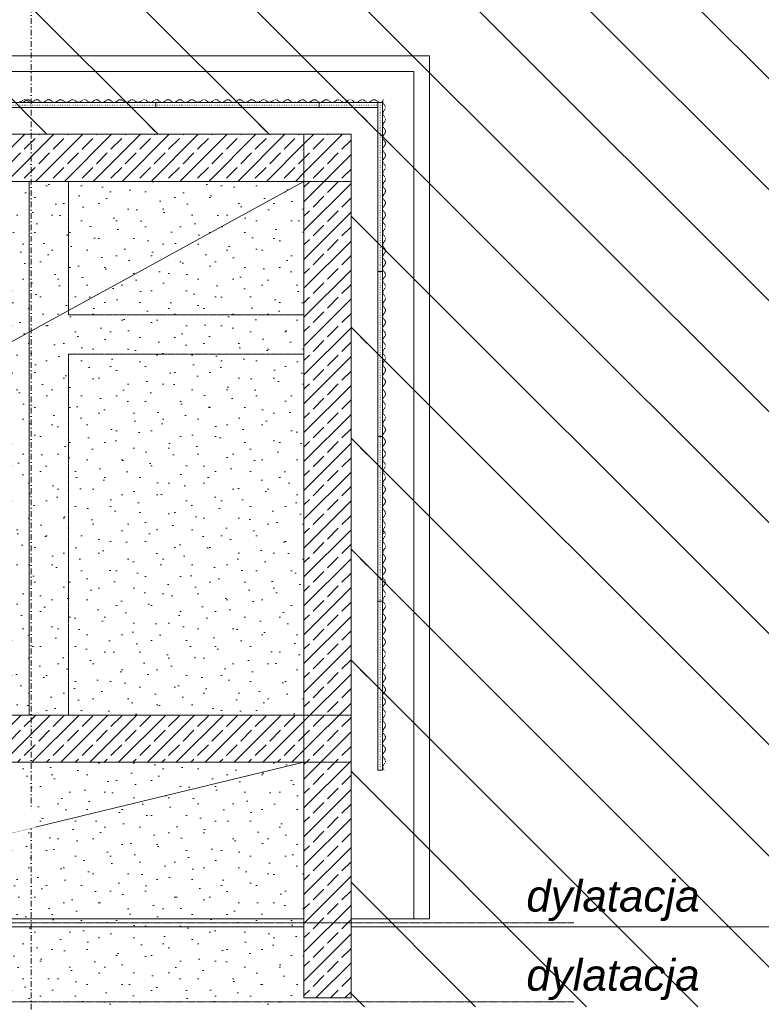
# Model space of a CAD drawing. Header units: centimetres. Extents: x -1589 to 108054, y -205274 to 31709.
# Tile 170 of 256: x 1371 to 1844, y 29692 to 30319. Entities that reach past the tile are written whole.
import ezdxf

# ---------------------------------------------------------------- set-up
doc = ezdxf.new("R2010")
doc.units = ezdxf.units.CM
doc.header["$LTSCALE"] = 0.01
doc.header["$MEASUREMENT"] = 0
for name, pattern in [('11108-COL-C310_XMODEL$0$HIDDEN', [0.375, 0.25, -0.125]), ('Krawędzie ukryte', [27, 20, -7]), ('Kropki i Kreski', [72, 36, -18, 0, -18]), ('Kropkowana', [63.499999, 0, -63.499999]), ('Przerywana podwójnie', [109.361107, 52.916665, -21.166666, 14.111111, -21.166666]), ('Wipeout_Contour', [100, 0, -100])]:
    doc.linetypes.add(name, pattern=pattern)
for name, color, linetype in [('2_belki.K_IR', 7, 'Continuous'), ('2_stropy.ISTN', 7, 'Continuous'), ('2_stropy.K_IR', 7, 'Continuous'), ('2_słupy.K_IR', 7, 'Continuous'), ('2_ściana dekoracyjna 3', 7, 'Continuous'), ('2_ściana dekoracyjna 31.K_IR', 7, 'Continuous'), ('2_ściany podporowe.K_IR', 7, 'Continuous'), ('3_opisy.K_IR', 7, 'Continuous'), ('4_osie.ISTN', 7, 'Continuous'), ('5_opisy.K_IR', 7, 'Continuous')]:
    doc.layers.add(name, color=color, linetype=linetype)
doc.styles.add('GENERATED_STYLE_2', font='txt')
pattern_1 = [(315, (3e-13, 28099.415), (35.35534, 35.35534), [])]
pattern_2 = [(45, (3e-13, 28134.415), (-11.13693, 11.13693), [0, -10.5, 0, -15.75]), (110, (35, 28134.415), (14.80016, 5.38682), [0, -7.7, 0, -13.3])]
pattern_3 = [(45, (3e-13, 28099.415), (-9.19239, 9.19239), []), (45, (-4.596, 28104.011), (-9.19239, 9.19239), [9.75, -3.25])]

msp = doc.modelspace()

# ---------------------------------------------------------------- hatches: boundary and pattern name
at = {"layer": '5_opisy.K_IR', "linetype": 'Continuous', "lineweight": 5}
h = msp.add_hatch(dxfattribs=at)
h.set_pattern_fill('PZT_oznaczenia_dróg_dla__78', color=8, style=0, pattern_type=2)
h.set_pattern_definition(pattern_1)
h.paths.add_polyline_path([(-995.5427, 26250.50296), (7161.18434, 26250.50296), (7161.18434, 30690.55678), (-995.5427, 30690.55678)])
h.paths.add_polyline_path([(818.63417, 27460.4239), (818.63417, 27250.50296), (4025.67745, 27250.3437), (4010.26468, 27846.68343), (4241.74987, 27846.68343), (4241.74938, 27871.68393), (4151.3174, 28019.03017), (4151.12243, 28044.03017), (4002.47423, 28044.03017), (4002.47423, 29052.5761), (4675.54492, 29052.5761), (4675.54492, 27246.25206), (6097.99749, 27246.26206), (6097.99749, 29690.55678), (1582.3586, 29690.55678), (1582.3586, 30246.26892), (902.3586, 30246.26892), (902.3586, 29690.55678), (818.63417, 29690.55678), (818.63417, 27654.43852), (818.60814, 27654.83519), (666.2756, 27654.51476), (666.02981, 27460.70225)], flags=0)
h = msp.add_hatch(dxfattribs=at)
h.set_pattern_fill('Piasek', color=8, style=0, pattern_type=2)
h.set_pattern_definition(pattern_2)
h.paths.add_polyline_path([(932.3586, 30216.26892), (1552.3586, 30216.26892), (1552.3586, 29876.26775), (932.3586, 29876.26775)])
h = msp.add_hatch(dxfattribs=at)
h.set_pattern_fill('Piasek', color=8, style=0, pattern_type=2)
h.set_pattern_definition(pattern_2)
h.paths.add_polyline_path([(932.3586, 29846.26775), (1552.3586, 29846.26775), (1552.3586, 29690.55678), (932.3586, 29690.55678)])

# ---------------------------------------------------------------- linework, layer by layer
at = {"layer": '2_stropy.ISTN', "color": 8, "linetype": 'Continuous', "lineweight": 5, "flags": 128}
msp.add_lwpolyline([(767.6339, 27199.50269), (3609.63445, 27199.50269), (3609.63445, 29741.55706), (767.6339, 29741.55706)], close=True, dxfattribs=at)
msp.add_lwpolyline([(767.6339, 27199.50269), (3609.63445, 27199.50269), (3609.63445, 29741.55706), (767.6339, 29741.55706)], close=True, dxfattribs=at)
at = {"layer": '2_stropy.K_IR', "color": 8, "linetype": 'Continuous', "lineweight": 5, "flags": 128}
for points in [[(712.60534, 30420.92767), (712.60582, 29746.55633), (1632.35857, 29746.55633), (1632.35857, 30296.26891), (975.49123, 30296.26899)], [(722.60535, 30405.11839), (722.60582, 29746.55633), (1622.35857, 29746.55633), (1622.35857, 30286.26891), (973.24039, 30286.26899)]]:
    msp.add_lwpolyline(points, close=True, dxfattribs=at)
at = {"layer": '2_ściana dekoracyjna 3', "color": 8, "linetype": 'Kropkowana', "lineweight": 5}
for p, q in [((1599.44339, 30264.8869), (1145.3586, 30264.8869)), ((1600.94339, 29841.26775), (1600.94339, 30266.3869))]:
    msp.add_line(p, q, dxfattribs=at)
at = {"layer": '2_ściana dekoracyjna 3', "color": 8, "linetype": 'Continuous', "lineweight": 5}
for p, q in [((1354.21682, 30266.3869), (1458.12638, 30266.3869)), ((1458.12638, 30263.3869), (1458.12638, 30266.3869)), ((1458.12638, 30266.3869), (1562.03594, 30266.3869)), ((1562.03594, 30263.3869), (1562.03594, 30266.3869)), ((1562.03594, 30266.3869), (1580.22012, 30266.3869)), ((1580.22012, 30266.3869), (1599.44339, 30266.3869)), ((1602.44339, 30266.3869), (1599.44339, 30266.3869)), ((1599.44339, 30266.3869), (1599.44339, 30211.27887)), ((1599.44339, 30263.3869), (1599.44339, 30266.3869)), ((1602.44339, 30266.3869), (1602.44339, 30211.27887)), ((1354.21682, 30263.3869), (1458.12638, 30263.3869)), ((1458.12638, 30263.3869), (1562.03594, 30263.3869)), ((1562.03594, 30263.3869), (1580.22012, 30263.3869)), ((1580.22012, 30263.3869), (1599.44339, 30263.3869)), ((1599.44339, 30211.27881), (1599.44339, 30158.79502)), ((1602.44339, 30211.27881), (1602.44339, 30158.79502)), ((1602.44339, 30158.79502), (1599.44339, 30158.79502)), ((1599.44339, 30158.79502), (1599.44339, 30053.82732)), ((1602.44339, 30158.79502), (1602.44339, 30053.82732)), ((1602.44339, 30053.82732), (1599.44339, 30053.82732)), ((1599.44339, 30053.82732), (1599.44339, 29948.85963)), ((1602.44339, 30053.82732), (1602.44339, 29948.85963)), ((1599.44339, 29948.85963), (1599.44339, 29896.37583)), ((1602.44339, 29948.85963), (1599.44339, 29948.85963)), ((1602.44339, 29948.85963), (1602.44339, 29896.37583)), ((1599.44339, 29896.37578), (1599.44339, 29841.26775)), ((1602.44339, 29896.37578), (1602.44339, 29841.26775)), ((1602.44339, 29841.26775), (1599.44339, 29841.26775))]:
    msp.add_line(p, q, dxfattribs=at)
at = {"layer": '2_ściana dekoracyjna 3', "color": 8, "linetype": '11108-COL-C310_XMODEL$0$HIDDEN', "lineweight": 5}
for p, q in [((1372.1206, 30266.58054), (1370.93433, 30267.37453)), ((1373.54807, 30266.58054), (1372.1206, 30266.58054)), ((1374.73433, 30267.37453), (1373.54807, 30266.58054)), ((1375.58314, 30268.03815), (1374.73433, 30267.37453)), ((1376.63433, 30268.27453), (1375.58314, 30268.03815)), ((1377.68552, 30268.03815), (1376.63433, 30268.27453)), ((1378.53433, 30267.37453), (1377.68552, 30268.03815)), ((1379.7206, 30266.58054), (1378.53433, 30267.37453)), ((1380.2029, 30266.58054), (1379.7206, 30266.58054)), ((1546.86912, 30266.57493), (1546.46767, 30266.84363)), ((1548.29658, 30266.57493), (1546.86912, 30266.57493)), ((1549.48285, 30267.36892), (1548.29658, 30266.57493)), ((1550.33166, 30268.03254), (1549.48285, 30267.36892)), ((1551.38285, 30268.26892), (1550.33166, 30268.03254)), ((1552.43404, 30268.03254), (1551.38285, 30268.26892)), ((1553.28285, 30267.36892), (1552.43404, 30268.03254)), ((1554.46912, 30266.57493), (1553.28285, 30267.36892)), ((1555.89658, 30266.57493), (1554.46912, 30266.57493)), ((1557.08285, 30267.36892), (1555.89658, 30266.57493)), ((1557.93166, 30268.03254), (1557.08285, 30267.36892)), ((1558.98285, 30268.26892), (1557.93166, 30268.03254)), ((1560.03404, 30268.03254), (1558.98285, 30268.26892)), ((1560.88285, 30267.36892), (1560.03404, 30268.03254)), ((1562.06912, 30266.57493), (1560.88285, 30267.36892)), ((1563.49658, 30266.57493), (1562.06912, 30266.57493)), ((1564.68285, 30267.36892), (1563.49658, 30266.57493)), ((1565.53166, 30268.03254), (1564.68285, 30267.36892)), ((1566.58285, 30268.26892), (1565.53166, 30268.03254)), ((1567.63404, 30268.03254), (1566.58285, 30268.26892)), ((1568.48285, 30267.36892), (1567.63404, 30268.03254)), ((1569.66912, 30266.57493), (1568.48285, 30267.36892)), ((1571.09658, 30266.57493), (1569.66912, 30266.57493)), ((1572.28285, 30267.36892), (1571.09658, 30266.57493)), ((1573.13166, 30268.03254), (1572.28285, 30267.36892)), ((1574.18285, 30268.26892), (1573.13166, 30268.03254)), ((1575.23404, 30268.03254), (1574.18285, 30268.26892)), ((1576.08285, 30267.36892), (1575.23404, 30268.03254)), ((1577.26912, 30266.57493), (1576.08285, 30267.36892)), ((1578.69658, 30266.57493), (1577.26912, 30266.57493)), ((1579.88285, 30267.36892), (1578.69658, 30266.57493)), ((1580.73166, 30268.03254), (1579.88285, 30267.36892)), ((1581.78285, 30268.26892), (1580.73166, 30268.03254)), ((1582.83404, 30268.03254), (1581.78285, 30268.26892)), ((1583.68285, 30267.36892), (1582.83404, 30268.03254)), ((1584.86912, 30266.57493), (1583.68285, 30267.36892)), ((1586.29658, 30266.57493), (1584.86912, 30266.57493)), ((1587.48285, 30267.36892), (1586.29658, 30266.57493)), ((1588.33166, 30268.03254), (1587.48285, 30267.36892)), ((1589.38285, 30268.26892), (1588.33166, 30268.03254)), ((1590.43404, 30268.03254), (1589.38285, 30268.26892)), ((1591.28285, 30267.36892), (1590.43404, 30268.03254)), ((1592.46912, 30266.57493), (1591.28285, 30267.36892)), ((1593.89658, 30266.57493), (1592.46912, 30266.57493)), ((1595.08285, 30267.36892), (1593.89658, 30266.57493)), ((1595.93166, 30268.03254), (1595.08285, 30267.36892)), ((1596.98285, 30268.26892), (1595.93166, 30268.03254)), ((1598.03404, 30268.03254), (1596.98285, 30268.26892)), ((1598.88285, 30267.36892), (1598.03404, 30268.03254)), ((1600.06912, 30266.57493), (1598.88285, 30267.36892)), ((1601.49658, 30266.57493), (1600.06912, 30266.57493)), ((1602.58759, 30267.30515), (1601.49658, 30266.57493)), ((1602.89573, 30268.26892), (1602.58442, 30267.8038)), ((1602.58442, 30267.8038), (1602.58442, 30266.37634)), ((1602.58442, 30266.37634), (1603.37841, 30265.19007)), ((1603.37841, 30265.19007), (1604.04203, 30264.34126)), ((1604.04203, 30264.34126), (1604.27841, 30263.29007)), ((1603.37841, 30261.39007), (1602.58442, 30260.2038)), ((1602.58442, 30260.2038), (1602.58442, 30258.77634)), ((1602.58442, 30258.77634), (1603.37841, 30257.59007)), ((1604.04203, 30262.23888), (1603.37841, 30261.39007)), ((1603.37841, 30257.59007), (1604.04203, 30256.74126)), ((1604.27841, 30263.29007), (1604.04203, 30262.23888)), ((1603.37841, 30253.79007), (1602.58442, 30252.6038)), ((1602.58442, 30252.6038), (1602.58442, 30251.17634)), ((1602.58442, 30251.17634), (1603.37841, 30249.99007)), ((1604.04203, 30254.63888), (1603.37841, 30253.79007)), ((1604.04203, 30256.74126), (1604.27841, 30255.69007)), ((1604.27841, 30255.69007), (1604.04203, 30254.63888)), ((1603.37841, 30246.19007), (1602.58442, 30245.0038)), ((1602.58442, 30245.0038), (1602.58442, 30243.57634)), ((1603.37841, 30249.99007), (1604.04203, 30249.14126)), ((1604.04203, 30247.03888), (1603.37841, 30246.19007)), ((1604.04203, 30249.14126), (1604.27841, 30248.09007)), ((1604.27841, 30248.09007), (1604.04203, 30247.03888)), ((1602.58442, 30243.57634), (1603.37841, 30242.39007)), ((1603.37841, 30238.59007), (1602.58442, 30237.4038)), ((1603.37841, 30242.39007), (1604.04203, 30241.54126)), ((1604.04203, 30239.43888), (1603.37841, 30238.59007)), ((1604.04203, 30241.54126), (1604.27841, 30240.49007)), ((1604.27841, 30240.49007), (1604.04203, 30239.43888)), ((1602.58442, 30237.4038), (1602.58442, 30235.97634)), ((1602.58442, 30235.97634), (1603.37841, 30234.79007)), ((1603.37841, 30234.79007), (1604.04203, 30233.94126)), ((1604.04203, 30233.94126), (1604.27841, 30232.89007)), ((1604.27841, 30232.89007), (1604.04203, 30231.83888)), ((1603.37841, 30230.99007), (1602.58442, 30229.8038)), ((1602.58442, 30229.8038), (1602.58442, 30228.37634)), ((1602.58442, 30228.37634), (1603.37841, 30227.19007)), ((1604.04203, 30231.83888), (1603.37841, 30230.99007)), ((1603.37841, 30227.19007), (1604.04203, 30226.34126)), ((1604.04203, 30226.34126), (1604.27841, 30225.29007)), ((1603.37841, 30223.39007), (1602.58442, 30222.2038)), ((1602.58442, 30222.2038), (1602.58442, 30220.77634)), ((1602.58442, 30220.77634), (1603.37841, 30219.59007)), ((1604.04203, 30224.23888), (1603.37841, 30223.39007)), ((1603.37841, 30219.59007), (1604.04203, 30218.74126)), ((1604.27841, 30225.29007), (1604.04203, 30224.23888)), ((1603.37841, 30215.79007), (1602.58442, 30214.6038)), ((1602.58442, 30214.6038), (1602.58442, 30213.17634)), ((1604.04203, 30216.63888), (1603.37841, 30215.79007)), ((1604.04203, 30218.74126), (1604.27841, 30217.69007)), ((1604.27841, 30217.69007), (1604.04203, 30216.63888)), ((1602.58442, 30213.17634), (1603.37841, 30211.99007)), ((1603.37841, 30208.19007), (1602.58442, 30207.0038)), ((1603.37841, 30211.99007), (1604.04203, 30211.14126)), ((1604.04203, 30209.03888), (1603.37841, 30208.19007)), ((1604.04203, 30211.14126), (1604.27841, 30210.09007)), ((1604.27841, 30210.09007), (1604.04203, 30209.03888)), ((1602.58442, 30207.0038), (1602.58442, 30205.57634)), ((1602.58442, 30205.57634), (1603.37841, 30204.39007)), ((1603.37841, 30204.39007), (1604.04203, 30203.54126)), ((1604.04203, 30201.43888), (1603.37841, 30200.59007)), ((1604.04203, 30203.54126), (1604.27841, 30202.49007)), ((1604.27841, 30202.49007), (1604.04203, 30201.43888)), ((1603.37841, 30200.59007), (1602.58442, 30199.4038)), ((1602.58442, 30199.4038), (1602.58442, 30197.97634)), ((1602.58442, 30197.97634), (1603.37841, 30196.79007)), ((1603.37841, 30196.79007), (1604.04203, 30195.94126)), ((1604.04203, 30195.94126), (1604.27841, 30194.89007)), ((1604.27841, 30194.89007), (1604.04203, 30193.83888)), ((1603.37841, 30192.99007), (1602.58442, 30191.8038)), ((1602.58442, 30191.8038), (1602.58442, 30190.37634)), ((1602.58442, 30190.37634), (1603.37841, 30189.19007)), ((1604.04203, 30193.83888), (1603.37841, 30192.99007)), ((1603.37841, 30189.19007), (1604.04203, 30188.34126)), ((1604.04203, 30188.34126), (1604.27841, 30187.29007)), ((1603.37841, 30185.39007), (1602.58442, 30184.2038)), ((1602.58442, 30184.2038), (1602.58442, 30182.77634)), ((1602.58442, 30182.77634), (1603.37841, 30181.59007)), ((1604.04203, 30186.23888), (1603.37841, 30185.39007)), ((1604.27841, 30187.29007), (1604.04203, 30186.23888)), ((1603.37841, 30177.79007), (1602.58442, 30176.6038)), ((1602.58442, 30176.6038), (1602.58442, 30175.17634)), ((1603.37841, 30181.59007), (1604.04203, 30180.74126)), ((1604.04203, 30178.63888), (1603.37841, 30177.79007)), ((1604.04203, 30180.74126), (1604.27841, 30179.69007)), ((1604.27841, 30179.69007), (1604.04203, 30178.63888)), ((1602.58442, 30175.17634), (1603.37841, 30173.99007)), ((1603.37841, 30170.19007), (1602.58442, 30169.0038)), ((1603.37841, 30173.99007), (1604.04203, 30173.14126)), ((1604.04203, 30171.03888), (1603.37841, 30170.19007)), ((1604.04203, 30173.14126), (1604.27841, 30172.09007)), ((1604.27841, 30172.09007), (1604.04203, 30171.03888)), ((1602.58442, 30169.0038), (1602.58442, 30167.57634)), ((1602.58442, 30167.57634), (1603.37841, 30166.39007)), ((1603.37841, 30166.39007), (1604.04203, 30165.54126)), ((1604.04203, 30163.43888), (1603.37841, 30162.59007)), ((1604.04203, 30165.54126), (1604.27841, 30164.49007)), ((1604.27841, 30164.49007), (1604.04203, 30163.43888)), ((1603.37841, 30162.59007), (1602.58442, 30161.4038)), ((1602.58442, 30161.4038), (1602.58442, 30159.97634)), ((1602.58442, 30159.97634), (1603.37841, 30158.79007)), ((1603.37841, 30158.79007), (1604.04203, 30157.94126)), ((1604.04203, 30157.94126), (1604.27841, 30156.89007)), ((1604.27841, 30156.89007), (1604.04203, 30155.83888)), ((1603.37841, 30154.99007), (1602.58442, 30153.8038)), ((1602.58442, 30153.8038), (1602.58442, 30152.37634)), ((1602.58442, 30152.37634), (1603.37841, 30151.19007)), ((1604.04203, 30155.83888), (1603.37841, 30154.99007)), ((1603.37841, 30151.19007), (1604.04203, 30150.34126)), ((1603.37841, 30147.39007), (1602.58442, 30146.2038)), ((1602.58442, 30146.2038), (1602.58442, 30144.77634)), ((1602.58442, 30144.77634), (1603.37841, 30143.59007)), ((1604.04203, 30148.23888), (1603.37841, 30147.39007)), ((1604.04203, 30150.34126), (1604.27841, 30149.29007)), ((1604.27841, 30149.29007), (1604.04203, 30148.23888)), ((1603.37841, 30139.79007), (1602.58442, 30138.6038)), ((1602.58442, 30138.6038), (1602.58442, 30137.17634)), ((1603.37841, 30143.59007), (1604.04203, 30142.74126)), ((1604.04203, 30140.63888), (1603.37841, 30139.79007)), ((1604.04203, 30142.74126), (1604.27841, 30141.69007)), ((1604.27841, 30141.69007), (1604.04203, 30140.63888)), ((1602.58442, 30137.17634), (1603.37841, 30135.99007)), ((1603.37841, 30132.19007), (1602.58442, 30131.0038)), ((1603.37841, 30135.99007), (1604.04203, 30135.14126)), ((1604.04203, 30133.03888), (1603.37841, 30132.19007)), ((1604.04203, 30135.14126), (1604.27841, 30134.09007)), ((1604.27841, 30134.09007), (1604.04203, 30133.03888)), ((1602.58442, 30131.0038), (1602.58442, 30129.57634)), ((1602.58442, 30129.57634), (1603.37841, 30128.39007)), ((1603.37841, 30128.39007), (1604.04203, 30127.54126)), ((1604.04203, 30127.54126), (1604.27841, 30126.49007)), ((1604.27841, 30126.49007), (1604.04203, 30125.43888)), ((1603.37841, 30124.59007), (1602.58442, 30123.4038)), ((1602.58442, 30123.4038), (1602.58442, 30121.97634)), ((1602.58442, 30121.97634), (1603.37841, 30120.79007)), ((1604.04203, 30125.43888), (1603.37841, 30124.59007)), ((1603.37841, 30120.79007), (1604.04203, 30119.94126)), ((1604.04203, 30119.94126), (1604.27841, 30118.89007)), ((1603.37841, 30116.99007), (1602.58442, 30115.8038)), ((1602.58442, 30115.8038), (1602.58442, 30114.37634)), ((1602.58442, 30114.37634), (1603.37841, 30113.19007)), ((1604.04203, 30117.83888), (1603.37841, 30116.99007)), ((1603.37841, 30113.19007), (1604.04203, 30112.34126)), ((1604.27841, 30118.89007), (1604.04203, 30117.83888)), ((1603.37841, 30109.39007), (1602.58442, 30108.2038)), ((1602.58442, 30108.2038), (1602.58442, 30106.77634)), ((1602.58442, 30106.77634), (1603.37841, 30105.59007)), ((1604.04203, 30110.23888), (1603.37841, 30109.39007)), ((1604.04203, 30112.34126), (1604.27841, 30111.29007)), ((1604.27841, 30111.29007), (1604.04203, 30110.23888)), ((1603.37841, 30101.79007), (1602.58442, 30100.6038)), ((1602.58442, 30100.6038), (1602.58442, 30099.17634)), ((1603.37841, 30105.59007), (1604.04203, 30104.74126)), ((1604.04203, 30102.63888), (1603.37841, 30101.79007)), ((1604.04203, 30104.74126), (1604.27841, 30103.69007)), ((1604.27841, 30103.69007), (1604.04203, 30102.63888)), ((1602.58442, 30099.17634), (1603.37841, 30097.99007)), ((1603.37841, 30094.19007), (1602.58442, 30093.0038)), ((1603.37841, 30097.99007), (1604.04203, 30097.14126)), ((1604.04203, 30095.03888), (1603.37841, 30094.19007)), ((1604.04203, 30097.14126), (1604.27841, 30096.09007)), ((1604.27841, 30096.09007), (1604.04203, 30095.03888)), ((1602.58442, 30093.0038), (1602.58442, 30091.57634)), ((1602.58442, 30091.57634), (1603.37841, 30090.39007)), ((1603.37841, 30090.39007), (1604.04203, 30089.54126)), ((1604.04203, 30089.54126), (1604.27841, 30088.49007)), ((1604.27841, 30088.49007), (1604.04203, 30087.43888)), ((1603.37841, 30086.59007), (1602.58442, 30085.4038)), ((1602.58442, 30085.4038), (1602.58442, 30083.97634)), ((1602.58442, 30083.97634), (1603.37841, 30082.79007)), ((1604.04203, 30087.43888), (1603.37841, 30086.59007)), ((1603.37841, 30082.79007), (1604.04203, 30081.94126)), ((1604.04203, 30081.94126), (1604.27841, 30080.89007)), ((1603.37841, 30078.99007), (1602.58442, 30077.8038)), ((1602.58442, 30077.8038), (1602.58442, 30076.37634)), ((1602.58442, 30076.37634), (1603.37841, 30075.19007)), ((1604.04203, 30079.83888), (1603.37841, 30078.99007)), ((1604.27841, 30080.89007), (1604.04203, 30079.83888)), ((1603.37841, 30071.39007), (1602.58442, 30070.2038)), ((1602.58442, 30070.2038), (1602.58442, 30068.77634)), ((1603.37841, 30075.19007), (1604.04203, 30074.34126)), ((1604.04203, 30072.23888), (1603.37841, 30071.39007)), ((1604.04203, 30074.34126), (1604.27841, 30073.29007)), ((1604.27841, 30073.29007), (1604.04203, 30072.23888)), ((1602.58442, 30068.77634), (1603.37841, 30067.59007)), ((1603.37841, 30063.79007), (1602.58442, 30062.6038)), ((1603.37841, 30067.59007), (1604.04203, 30066.74126)), ((1604.04203, 30064.63888), (1603.37841, 30063.79007)), ((1604.04203, 30066.74126), (1604.27841, 30065.69007)), ((1604.27841, 30065.69007), (1604.04203, 30064.63888)), ((1602.58442, 30062.6038), (1602.58442, 30061.17634)), ((1602.58442, 30061.17634), (1603.37841, 30059.99007)), ((1603.37841, 30059.99007), (1604.04203, 30059.14126)), ((1604.04203, 30057.03888), (1603.37841, 30056.19007)), ((1604.04203, 30059.14126), (1604.27841, 30058.09007)), ((1604.27841, 30058.09007), (1604.04203, 30057.03888)), ((1603.37841, 30056.19007), (1602.58442, 30055.0038)), ((1602.58442, 30055.0038), (1602.58442, 30053.57634)), ((1602.58442, 30053.57634), (1603.37841, 30052.39007)), ((1603.37841, 30052.39007), (1604.04203, 30051.54126)), ((1604.04203, 30051.54126), (1604.27841, 30050.49007)), ((1604.27841, 30050.49007), (1604.04203, 30049.43888)), ((1603.37841, 30048.59007), (1602.58442, 30047.4038)), ((1602.58442, 30047.4038), (1602.58442, 30045.97634)), ((1602.58442, 30045.97634), (1603.37841, 30044.79007)), ((1604.04203, 30049.43888), (1603.37841, 30048.59007)), ((1603.37841, 30044.79007), (1604.04203, 30043.94126)), ((1603.37841, 30040.99007), (1602.58442, 30039.8038)), ((1602.58442, 30039.8038), (1602.58442, 30038.37634)), ((1602.58442, 30038.37634), (1603.37841, 30037.19007)), ((1604.04203, 30041.83888), (1603.37841, 30040.99007)), ((1604.04203, 30043.94126), (1604.27841, 30042.89007)), ((1604.27841, 30042.89007), (1604.04203, 30041.83888)), ((1603.37841, 30033.39007), (1602.58442, 30032.2038)), ((1602.58442, 30032.2038), (1602.58442, 30030.77634)), ((1603.37841, 30037.19007), (1604.04203, 30036.34126)), ((1604.04203, 30034.23888), (1603.37841, 30033.39007)), ((1604.04203, 30036.34126), (1604.27841, 30035.29007)), ((1604.27841, 30035.29007), (1604.04203, 30034.23888)), ((1602.58442, 30030.77634), (1603.37841, 30029.59007)), ((1603.37841, 30025.79007), (1602.58442, 30024.6038)), ((1603.37841, 30029.59007), (1604.04203, 30028.74126)), ((1604.04203, 30026.63888), (1603.37841, 30025.79007)), ((1604.04203, 30028.74126), (1604.27841, 30027.69007)), ((1604.27841, 30027.69007), (1604.04203, 30026.63888)), ((1602.58442, 30024.6038), (1602.58442, 30023.17634)), ((1602.58442, 30023.17634), (1603.37841, 30021.99007)), ((1603.37841, 30021.99007), (1604.04203, 30021.14126)), ((1604.04203, 30019.03888), (1603.37841, 30018.19007)), ((1604.04203, 30021.14126), (1604.27841, 30020.09007)), ((1604.27841, 30020.09007), (1604.04203, 30019.03888)), ((1603.37841, 30018.19007), (1602.58442, 30017.0038)), ((1602.58442, 30017.0038), (1602.58442, 30015.57634)), ((1602.58442, 30015.57634), (1603.37841, 30014.39007)), ((1603.37841, 30014.39007), (1604.04203, 30013.54126)), ((1604.04203, 30013.54126), (1604.27841, 30012.49007)), ((1603.37841, 30010.59007), (1602.58442, 30009.4038)), ((1602.58442, 30009.4038), (1602.58442, 30007.97634)), ((1602.58442, 30007.97634), (1603.37841, 30006.79007)), ((1604.04203, 30011.43888), (1603.37841, 30010.59007)), ((1603.37841, 30006.79007), (1604.04203, 30005.94126)), ((1604.27841, 30012.49007), (1604.04203, 30011.43888)), ((1603.37841, 30002.99007), (1602.58442, 30001.8038)), ((1602.58442, 30001.8038), (1602.58442, 30000.37634)), ((1602.58442, 30000.37634), (1603.37841, 29999.19007)), ((1604.04203, 30003.83888), (1603.37841, 30002.99007)), ((1604.04203, 30005.94126), (1604.27841, 30004.89007)), ((1604.27841, 30004.89007), (1604.04203, 30003.83888)), ((1603.37841, 29995.39007), (1602.58442, 29994.2038)), ((1602.58442, 29994.2038), (1602.58442, 29992.77634)), ((1602.946, 29993.884), (1603.37841, 29993.23795)), ((1603.37841, 29999.19007), (1604.04203, 29998.34126)), ((1604.04203, 29996.23888), (1603.37841, 29995.39007)), ((1604.04203, 29998.34126), (1604.27841, 29997.29007)), ((1604.27841, 29997.29007), (1604.04203, 29996.23888)), ((1602.58442, 29992.77634), (1603.37841, 29991.59007)), ((1603.37841, 29989.43795), (1602.58442, 29988.25168)), ((1602.58442, 29988.25168), (1602.58442, 29986.82422)), ((1603.37841, 29993.23795), (1604.04203, 29992.38914)), ((1603.37841, 29991.59007), (1603.40612, 29991.55463)), ((1604.04203, 29990.28676), (1603.37841, 29989.43795)), ((1604.04203, 29992.38914), (1604.27841, 29991.33795)), ((1604.27841, 29991.33795), (1604.04203, 29990.28676)), ((1602.58442, 29986.82422), (1603.37841, 29985.63795)), ((1603.37841, 29981.83795), (1602.58442, 29980.65168)), ((1603.37841, 29985.63795), (1604.04203, 29984.78914)), ((1604.04203, 29982.68676), (1603.37841, 29981.83795)), ((1604.04203, 29984.78914), (1604.27841, 29983.73795)), ((1604.27841, 29983.73795), (1604.04203, 29982.68676)), ((1602.58442, 29980.65168), (1602.58442, 29979.22422)), ((1602.58442, 29979.22422), (1603.37841, 29978.03795)), ((1603.37841, 29978.03795), (1604.04203, 29977.18914)), ((1604.04203, 29975.08676), (1603.37841, 29974.23795)), ((1604.04203, 29977.18914), (1604.27841, 29976.13795)), ((1604.27841, 29976.13795), (1604.04203, 29975.08676)), ((1603.37841, 29974.23795), (1602.58442, 29973.05168)), ((1602.58442, 29973.05168), (1602.58442, 29971.62422)), ((1602.58442, 29971.62422), (1603.37841, 29970.43795)), ((1603.37841, 29970.43795), (1604.04203, 29969.58914)), ((1604.04203, 29969.58914), (1604.27841, 29968.53795)), ((1603.37841, 29966.63795), (1602.58442, 29965.45168)), ((1602.58442, 29965.45168), (1602.58442, 29964.02422)), ((1602.58442, 29964.02422), (1603.37841, 29962.83795)), ((1604.04203, 29967.48676), (1603.37841, 29966.63795)), ((1603.37841, 29962.83795), (1604.04203, 29961.98914)), ((1604.27841, 29968.53795), (1604.04203, 29967.48676)), ((1603.37841, 29959.03795), (1602.58442, 29957.85168)), ((1602.58442, 29957.85168), (1602.58442, 29956.42422)), ((1602.58442, 29956.42422), (1603.37841, 29955.23795)), ((1604.04203, 29959.88676), (1603.37841, 29959.03795)), ((1604.04203, 29961.98914), (1604.27841, 29960.93795)), ((1604.27841, 29960.93795), (1604.04203, 29959.88676)), ((1603.37841, 29951.43795), (1602.58442, 29950.25168)), ((1602.58442, 29950.25168), (1602.58442, 29948.82422)), ((1603.37841, 29955.23795), (1604.04203, 29954.38914)), ((1604.04203, 29952.28676), (1603.37841, 29951.43795)), ((1604.04203, 29954.38914), (1604.27841, 29953.33795)), ((1604.27841, 29953.33795), (1604.04203, 29952.28676)), ((1602.58442, 29948.82422), (1603.37841, 29947.63795)), ((1603.37841, 29943.83795), (1602.58442, 29942.65168)), ((1603.37841, 29947.63795), (1604.04203, 29946.78914)), ((1604.04203, 29944.68676), (1603.37841, 29943.83795)), ((1604.04203, 29946.78914), (1604.27841, 29945.73795)), ((1604.27841, 29945.73795), (1604.04203, 29944.68676)), ((1602.58442, 29942.65168), (1602.58442, 29941.22422)), ((1602.58442, 29941.22422), (1603.37841, 29940.03795)), ((1603.37841, 29940.03795), (1604.04203, 29939.18914)), ((1604.04203, 29939.18914), (1604.27841, 29938.13795)), ((1604.27841, 29938.13795), (1604.04203, 29937.08676)), ((1603.37841, 29936.23795), (1602.58442, 29935.05168)), ((1602.58442, 29935.05168), (1602.58442, 29933.62422)), ((1602.58442, 29933.62422), (1603.37841, 29932.43795)), ((1604.04203, 29937.08676), (1603.37841, 29936.23795)), ((1603.37841, 29932.43795), (1604.04203, 29931.58914)), ((1604.04203, 29931.58914), (1604.27841, 29930.53795)), ((1603.37841, 29928.63795), (1602.58442, 29927.45168)), ((1602.58442, 29927.45168), (1602.58442, 29926.02422)), ((1602.58442, 29926.02422), (1603.37841, 29924.83795)), ((1604.04203, 29929.48676), (1603.37841, 29928.63795)), ((1603.37841, 29924.83795), (1604.04203, 29923.98914)), ((1604.27841, 29930.53795), (1604.04203, 29929.48676)), ((1603.37841, 29921.03795), (1602.58442, 29919.85168)), ((1602.58442, 29919.85168), (1602.58442, 29918.42422)), ((1604.04203, 29921.88676), (1603.37841, 29921.03795)), ((1604.04203, 29923.98914), (1604.27841, 29922.93795)), ((1604.27841, 29922.93795), (1604.04203, 29921.88676)), ((1602.58442, 29918.42422), (1603.37841, 29917.23795)), ((1603.37841, 29913.43795), (1602.58442, 29912.25168)), ((1603.37841, 29917.23795), (1604.04203, 29916.38914)), ((1604.04203, 29914.28676), (1603.37841, 29913.43795)), ((1604.04203, 29916.38914), (1604.27841, 29915.33795)), ((1604.27841, 29915.33795), (1604.04203, 29914.28676)), ((1602.58442, 29912.25168), (1602.58442, 29910.82422)), ((1602.58442, 29910.82422), (1603.37841, 29909.63795)), ((1603.37841, 29909.63795), (1604.04203, 29908.78914)), ((1604.04203, 29906.68676), (1603.37841, 29905.83795)), ((1604.04203, 29908.78914), (1604.27841, 29907.73795)), ((1604.27841, 29907.73795), (1604.04203, 29906.68676)), ((1603.37841, 29905.83795), (1602.58442, 29904.65168)), ((1602.58442, 29904.65168), (1602.58442, 29903.22422)), ((1602.58442, 29903.22422), (1603.37841, 29902.03795)), ((1603.37841, 29902.03795), (1604.04203, 29901.18914)), ((1604.04203, 29901.18914), (1604.27841, 29900.13795)), ((1604.27841, 29900.13795), (1604.04203, 29899.08676)), ((1603.37841, 29898.23795), (1602.58442, 29897.05168)), ((1602.58442, 29897.05168), (1602.58442, 29895.62422)), ((1602.58442, 29895.62422), (1603.37841, 29894.43795)), ((1604.04203, 29899.08676), (1603.37841, 29898.23795)), ((1603.37841, 29894.43795), (1604.04203, 29893.58914)), ((1604.04203, 29893.58914), (1604.27841, 29892.53795)), ((1603.37841, 29890.63795), (1602.58442, 29889.45168)), ((1602.58442, 29889.45168), (1602.58442, 29888.02422)), ((1602.58442, 29888.02422), (1603.37841, 29886.83795)), ((1604.04203, 29891.48676), (1603.37841, 29890.63795)), ((1604.27841, 29892.53795), (1604.04203, 29891.48676)), ((1603.37841, 29883.03795), (1602.58442, 29881.85168)), ((1602.58442, 29881.85168), (1602.58442, 29880.42422)), ((1603.37841, 29886.83795), (1604.04203, 29885.98914)), ((1604.04203, 29883.88676), (1603.37841, 29883.03795)), ((1604.04203, 29885.98914), (1604.27841, 29884.93795)), ((1604.27841, 29884.93795), (1604.04203, 29883.88676)), ((1603.37756, 29875.45464), (1602.58358, 29874.26837)), ((1602.58442, 29880.42422), (1603.37841, 29879.23795)), ((1604.04119, 29876.30345), (1603.37756, 29875.45464)), ((1603.37841, 29879.23795), (1604.04203, 29878.38914)), ((1604.13654, 29876.7275), (1604.04119, 29876.30345)), ((1604.04203, 29878.38914), (1604.27841, 29877.33795)), ((1604.27841, 29877.33795), (1604.14114, 29876.7275)), ((1602.58358, 29874.26837), (1602.58358, 29872.8409)), ((1602.58358, 29872.8409), (1603.37756, 29871.65464)), ((1603.37756, 29871.65464), (1604.04119, 29870.80583)), ((1604.04119, 29868.70345), (1603.37756, 29867.85464)), ((1604.04119, 29870.80583), (1604.27756, 29869.75464)), ((1604.27756, 29869.75464), (1604.04119, 29868.70345)), ((1603.37756, 29867.85464), (1602.58358, 29866.66837)), ((1602.58358, 29866.66837), (1602.58358, 29865.2409)), ((1602.58358, 29865.2409), (1603.37756, 29864.05464)), ((1603.37756, 29864.05464), (1604.04119, 29863.20583)), ((1604.04119, 29863.20583), (1604.27756, 29862.15464)), ((1604.27756, 29862.15464), (1604.04119, 29861.10345)), ((1603.37756, 29860.25464), (1602.58358, 29859.06837)), ((1602.58358, 29859.06837), (1602.58358, 29857.6409)), ((1602.58358, 29857.6409), (1603.37756, 29856.45464)), ((1604.04119, 29861.10345), (1603.37756, 29860.25464)), ((1603.37756, 29856.45464), (1604.04119, 29855.60583)), ((1603.37756, 29852.65464), (1602.58358, 29851.46837)), ((1602.58358, 29851.46837), (1602.58358, 29850.0409)), ((1602.58358, 29850.0409), (1603.37756, 29848.85464)), ((1604.04119, 29853.50345), (1603.37756, 29852.65464)), ((1604.04119, 29855.60583), (1604.27756, 29854.55464)), ((1604.27756, 29854.55464), (1604.04119, 29853.50345)), ((1603.37756, 29845.05464), (1602.58358, 29843.86837)), ((1602.58358, 29843.86837), (1602.58358, 29842.4409)), ((1603.37756, 29848.85464), (1604.04119, 29848.00583)), ((1604.04119, 29845.90345), (1603.37756, 29845.05464)), ((1604.04119, 29848.00583), (1604.27756, 29846.95464)), ((1604.27756, 29846.95464), (1604.04119, 29845.90345)), ((1602.58358, 29842.4409), (1603.36879, 29841.26775))]:
    msp.add_line(p, q, dxfattribs=at)
at = {"layer": '2_ściana dekoracyjna 31.K_IR', "color": 8, "linetype": '11108-COL-C310_XMODEL$0$HIDDEN', "lineweight": 5}
for p, q in [((1372.72828, 30267.38784), (1371.80549, 30266.7702)), ((1373.57709, 30268.05146), (1372.72828, 30267.38784)), ((1374.62828, 30268.28784), (1373.57709, 30268.05146)), ((1375.67947, 30268.05146), (1374.62828, 30268.28784)), ((1376.52828, 30267.38784), (1375.67947, 30268.05146)), ((1377.71455, 30266.59385), (1376.52828, 30267.38784)), ((1379.14201, 30266.59385), (1377.71455, 30266.59385)), ((1380.32828, 30267.38784), (1379.14201, 30266.59385)), ((1381.17709, 30268.05146), (1380.32828, 30267.38784)), ((1382.22828, 30268.28784), (1381.17709, 30268.05146)), ((1383.27947, 30268.05146), (1382.22828, 30268.28784)), ((1384.12828, 30267.38784), (1383.27947, 30268.05146)), ((1385.31455, 30266.59385), (1384.12828, 30267.38784)), ((1386.74201, 30266.59385), (1385.31455, 30266.59385)), ((1387.92828, 30267.38784), (1386.74201, 30266.59385)), ((1388.77709, 30268.05146), (1387.92828, 30267.38784)), ((1389.82828, 30268.28784), (1388.77709, 30268.05146)), ((1390.87947, 30268.05146), (1389.82828, 30268.28784)), ((1391.72828, 30267.38784), (1390.87947, 30268.05146)), ((1392.91455, 30266.59385), (1391.72828, 30267.38784)), ((1394.34201, 30266.59385), (1392.91455, 30266.59385)), ((1395.52828, 30267.38784), (1394.34201, 30266.59385)), ((1396.37709, 30268.05146), (1395.52828, 30267.38784)), ((1397.42828, 30268.28784), (1396.37709, 30268.05146)), ((1398.47947, 30268.05146), (1397.42828, 30268.28784)), ((1399.32828, 30267.38784), (1398.47947, 30268.05146)), ((1400.51455, 30266.59385), (1399.32828, 30267.38784)), ((1401.94201, 30266.59385), (1400.51455, 30266.59385)), ((1403.12828, 30267.38784), (1401.94201, 30266.59385)), ((1403.97709, 30268.05146), (1403.12828, 30267.38784)), ((1405.02828, 30268.28784), (1403.97709, 30268.05146)), ((1406.07947, 30268.05146), (1405.02828, 30268.28784)), ((1406.92828, 30267.38784), (1406.07947, 30268.05146)), ((1408.11455, 30266.59385), (1406.92828, 30267.38784)), ((1409.54201, 30266.59385), (1408.11455, 30266.59385)), ((1410.72828, 30267.38784), (1409.54201, 30266.59385)), ((1411.57709, 30268.05146), (1410.72828, 30267.38784)), ((1412.62828, 30268.28784), (1411.57709, 30268.05146)), ((1413.67947, 30268.05146), (1412.62828, 30268.28784)), ((1414.52828, 30267.38784), (1413.67947, 30268.05146)), ((1415.71455, 30266.59385), (1414.52828, 30267.38784)), ((1417.14201, 30266.59385), (1415.71455, 30266.59385)), ((1418.32828, 30267.38784), (1417.14201, 30266.59385)), ((1419.17709, 30268.05146), (1418.32828, 30267.38784)), ((1420.22828, 30268.28784), (1419.17709, 30268.05146)), ((1421.27947, 30268.05146), (1420.22828, 30268.28784)), ((1422.12828, 30267.38784), (1421.27947, 30268.05146)), ((1423.31455, 30266.59385), (1422.12828, 30267.38784)), ((1424.74201, 30266.59385), (1423.31455, 30266.59385)), ((1425.92828, 30267.38784), (1424.74201, 30266.59385)), ((1426.77709, 30268.05146), (1425.92828, 30267.38784)), ((1427.82828, 30268.28784), (1426.77709, 30268.05146)), ((1428.87947, 30268.05146), (1427.82828, 30268.28784)), ((1429.72828, 30267.38784), (1428.87947, 30268.05146)), ((1430.91455, 30266.59385), (1429.72828, 30267.38784)), ((1432.34201, 30266.59385), (1430.91455, 30266.59385)), ((1433.52828, 30267.38784), (1432.34201, 30266.59385)), ((1434.37709, 30268.05146), (1433.52828, 30267.38784)), ((1435.42828, 30268.28784), (1434.37709, 30268.05146)), ((1436.47947, 30268.05146), (1435.42828, 30268.28784)), ((1437.32828, 30267.38784), (1436.47947, 30268.05146)), ((1438.51455, 30266.59385), (1437.32828, 30267.38784)), ((1439.94201, 30266.59385), (1438.51455, 30266.59385)), ((1441.12828, 30267.38784), (1439.94201, 30266.59385)), ((1441.97709, 30268.05146), (1441.12828, 30267.38784)), ((1443.02828, 30268.28784), (1441.97709, 30268.05146)), ((1444.07947, 30268.05146), (1443.02828, 30268.28784)), ((1444.92828, 30267.38784), (1444.07947, 30268.05146)), ((1446.11455, 30266.59385), (1444.92828, 30267.38784)), ((1447.54201, 30266.59385), (1446.11455, 30266.59385)), ((1448.72828, 30267.38784), (1447.54201, 30266.59385)), ((1449.57709, 30268.05146), (1448.72828, 30267.38784)), ((1450.62828, 30268.28784), (1449.57709, 30268.05146)), ((1451.67947, 30268.05146), (1450.62828, 30268.28784)), ((1452.52828, 30267.38784), (1451.67947, 30268.05146)), ((1453.71455, 30266.59385), (1452.52828, 30267.38784)), ((1455.14201, 30266.59385), (1453.71455, 30266.59385)), ((1456.32828, 30267.38784), (1455.14201, 30266.59385)), ((1457.17709, 30268.05146), (1456.32828, 30267.38784)), ((1458.22828, 30268.28784), (1457.17709, 30268.05146)), ((1459.27947, 30268.05146), (1458.22828, 30268.28784)), ((1460.12828, 30267.38784), (1459.27947, 30268.05146)), ((1461.31455, 30266.59385), (1460.12828, 30267.38784)), ((1462.74201, 30266.59385), (1461.31455, 30266.59385)), ((1463.92828, 30267.38784), (1462.74201, 30266.59385)), ((1464.77709, 30268.05146), (1463.92828, 30267.38784)), ((1465.82828, 30268.28784), (1464.77709, 30268.05146)), ((1466.87947, 30268.05146), (1465.82828, 30268.28784)), ((1467.72828, 30267.38784), (1466.87947, 30268.05146)), ((1468.91455, 30266.59385), (1467.72828, 30267.38784)), ((1470.34201, 30266.59385), (1468.91455, 30266.59385)), ((1471.52828, 30267.38784), (1470.34201, 30266.59385)), ((1472.37709, 30268.05146), (1471.52828, 30267.38784)), ((1473.42828, 30268.28784), (1472.37709, 30268.05146)), ((1474.47947, 30268.05146), (1473.42828, 30268.28784)), ((1475.32828, 30267.38784), (1474.47947, 30268.05146)), ((1476.51455, 30266.59385), (1475.32828, 30267.38784)), ((1477.94201, 30266.59385), (1476.51455, 30266.59385)), ((1479.12828, 30267.38784), (1477.94201, 30266.59385)), ((1479.97709, 30268.05146), (1479.12828, 30267.38784)), ((1481.02828, 30268.28784), (1479.97709, 30268.05146)), ((1482.07947, 30268.05146), (1481.02828, 30268.28784)), ((1482.92828, 30267.38784), (1482.07947, 30268.05146)), ((1484.11455, 30266.59385), (1482.92828, 30267.38784)), ((1485.54201, 30266.59385), (1484.11455, 30266.59385)), ((1486.72828, 30267.38784), (1485.54201, 30266.59385)), ((1487.57709, 30268.05146), (1486.72828, 30267.38784)), ((1488.62828, 30268.28784), (1487.57709, 30268.05146)), ((1489.67947, 30268.05146), (1488.62828, 30268.28784)), ((1490.52828, 30267.38784), (1489.67947, 30268.05146)), ((1491.71455, 30266.59385), (1490.52828, 30267.38784)), ((1493.14201, 30266.59385), (1491.71455, 30266.59385)), ((1494.32828, 30267.38784), (1493.14201, 30266.59385)), ((1495.17709, 30268.05146), (1494.32828, 30267.38784)), ((1496.22828, 30268.28784), (1495.17709, 30268.05146)), ((1497.27947, 30268.05146), (1496.22828, 30268.28784)), ((1498.12828, 30267.38784), (1497.27947, 30268.05146)), ((1499.31455, 30266.59385), (1498.12828, 30267.38784)), ((1500.74201, 30266.59385), (1499.31455, 30266.59385)), ((1501.92828, 30267.38784), (1500.74201, 30266.59385)), ((1502.77709, 30268.05146), (1501.92828, 30267.38784)), ((1503.82828, 30268.28784), (1502.77709, 30268.05146)), ((1504.87947, 30268.05146), (1503.82828, 30268.28784)), ((1505.72828, 30267.38784), (1504.87947, 30268.05146)), ((1506.91455, 30266.59385), (1505.72828, 30267.38784)), ((1508.34201, 30266.59385), (1506.91455, 30266.59385)), ((1509.52828, 30267.38784), (1508.34201, 30266.59385)), ((1510.37709, 30268.05146), (1509.52828, 30267.38784)), ((1511.42828, 30268.28784), (1510.37709, 30268.05146)), ((1512.47947, 30268.05146), (1511.42828, 30268.28784)), ((1513.32828, 30267.38784), (1512.47947, 30268.05146)), ((1514.51455, 30266.59385), (1513.32828, 30267.38784)), ((1515.94201, 30266.59385), (1514.51455, 30266.59385)), ((1517.12828, 30267.38784), (1515.94201, 30266.59385)), ((1517.97709, 30268.05146), (1517.12828, 30267.38784)), ((1519.02828, 30268.28784), (1517.97709, 30268.05146)), ((1520.07947, 30268.05146), (1519.02828, 30268.28784)), ((1520.92828, 30267.38784), (1520.07947, 30268.05146)), ((1522.11455, 30266.59385), (1520.92828, 30267.38784)), ((1523.54201, 30266.59385), (1522.11455, 30266.59385)), ((1524.72828, 30267.38784), (1523.54201, 30266.59385)), ((1525.57709, 30268.05146), (1524.72828, 30267.38784)), ((1526.62828, 30268.28784), (1525.57709, 30268.05146)), ((1527.67947, 30268.05146), (1526.62828, 30268.28784)), ((1528.52828, 30267.38784), (1527.67947, 30268.05146)), ((1529.71455, 30266.59385), (1528.52828, 30267.38784)), ((1531.14201, 30266.59385), (1529.71455, 30266.59385)), ((1532.32828, 30267.38784), (1531.14201, 30266.59385)), ((1533.17709, 30268.05146), (1532.32828, 30267.38784)), ((1534.22828, 30268.28784), (1533.17709, 30268.05146)), ((1535.27947, 30268.05146), (1534.22828, 30268.28784)), ((1536.12828, 30267.38784), (1535.27947, 30268.05146)), ((1537.31455, 30266.59385), (1536.12828, 30267.38784)), ((1538.74201, 30266.59385), (1537.31455, 30266.59385)), ((1539.92828, 30267.38784), (1538.74201, 30266.59385)), ((1540.77709, 30268.05146), (1539.92828, 30267.38784)), ((1541.82828, 30268.28784), (1540.77709, 30268.05146)), ((1542.87947, 30268.05146), (1541.82828, 30268.28784)), ((1543.72828, 30267.38784), (1542.87947, 30268.05146)), ((1544.91455, 30266.59385), (1543.72828, 30267.38784)), ((1546.34201, 30266.59385), (1544.91455, 30266.59385)), ((1546.53259, 30266.72141), (1546.34201, 30266.59385))]:
    msp.add_line(p, q, dxfattribs=at)

# ---------------------------------------------------------------- texts
at = {"layer": '5_opisy.K_IR', "color": 8, "linetype": 'Continuous', "lineweight": 5, "char_height": 20, "attachment_point": 7, "style": 'GENERATED_STYLE_2'}
for insert in [(1693.94612, 29745.14089), (1693.94615, 29694.78431)]:
    msp.add_mtext('\\A1;{\\pql;\\fArial|b0|i1|c238|p38;dylatacja}', dxfattribs=dict(at, insert=insert))

# ---------------------------------------------------------------- next in the draw order: wipeouts: each hides what was drawn before it
at = {"color": 8, "linetype": 'Wipeout_Contour', "lineweight": 5, "ltscale": 8682.970964}
msp.add_wipeout([(1552.3586, 29876.26775), (932.3586, 29876.26775), (932.3586, 29846.26775), (1552.3586, 29846.26775)], dxfattribs=at).dxf.layer = '2_ściany podporowe.K_IR'

# ---------------------------------------------------------------- next in the draw order: hatches: boundary and pattern name
at = {"layer": '2_ściany podporowe.K_IR', "linetype": 'Continuous', "lineweight": 5}
h = msp.add_hatch(dxfattribs=at)
h.set_pattern_fill('Beton zbrojony', color=8, style=0, pattern_type=2)
h.set_pattern_definition(pattern_3)
h.paths.add_polyline_path([(1552.3586, 29876.26775), (932.3586, 29876.26775), (932.3586, 29846.26775), (1552.3586, 29846.26775)])

# ---------------------------------------------------------------- next in the draw order: linework, layer by layer
at = {"layer": '2_belki.K_IR', "color": 8, "linetype": 'Krawędzie ukryte', "lineweight": 5}
for p in [(1402.3586, 30106.26767), (1377.3586, 29876.26775)]:
    msp.add_line(p, (1402.3586, 29876.26775), dxfattribs=at)
at = {"layer": '2_ściany podporowe.K_IR', "color": 8, "linetype": 'Continuous', "lineweight": 5, "flags": 128}
for points in [[(1552.3586, 29876.26775), (932.3586, 29876.26775)], [(932.3586, 29846.26775), (1552.3586, 29846.26775)]]:
    msp.add_lwpolyline(points, dxfattribs=at)

# ---------------------------------------------------------------- next in the draw order: wipeouts: each hides what was drawn before it
at = {"color": 8, "linetype": 'Wipeout_Contour', "lineweight": 5, "ltscale": 9791.196172}
msp.add_wipeout([(1582.3586, 29696.20039), (1582.3586, 30246.26892), (1552.3586, 30246.26892), (1552.3586, 29696.20039)], dxfattribs=at).dxf.layer = '2_ściany podporowe.K_IR'

# ---------------------------------------------------------------- next in the draw order: hatches: boundary and pattern name
at = {"layer": '2_ściany podporowe.K_IR', "linetype": 'Continuous', "lineweight": 5}
h = msp.add_hatch(dxfattribs=at)
h.set_pattern_fill('Beton zbrojony', color=8, style=0, pattern_type=2)
h.set_pattern_definition(pattern_3)
h.paths.add_polyline_path([(1582.3586, 29696.20039), (1582.3586, 30246.26892), (1552.3586, 30246.26892), (1552.3586, 29696.20039)])

# ---------------------------------------------------------------- next in the draw order: linework, layer by layer
at = {"layer": '2_belki.K_IR', "color": 8, "linetype": 'Krawędzie ukryte', "lineweight": 5}
for p, q in [((1552.3586, 30131.26775), (1402.3586, 30131.26775)), ((1552.3586, 30131.26775), (1552.3586, 30106.26767)), ((1552.3586, 30106.26767), (1402.3586, 30106.26767))]:
    msp.add_line(p, q, dxfattribs=at)
at = {"layer": '2_słupy.K_IR', "color": 8, "linetype": 'Krawędzie ukryte', "lineweight": 5, "flags": 128}
msp.add_lwpolyline([(1552.3586, 29876.26775), (1582.3586, 29876.26775), (1582.3586, 29846.26775), (1552.3586, 29846.26775)], close=True, dxfattribs=at)
at = {"layer": '2_ściany podporowe.K_IR', "color": 8, "linetype": 'Continuous', "lineweight": 5, "flags": 128}
for points in [[(1582.3586, 30246.26892), (1552.3586, 30246.26892)], [(1582.3586, 29696.20039), (1582.3586, 30246.26892)], [(1552.3586, 30216.26899), (1552.3586, 29876.26775)], [(1552.3586, 29846.26775), (1552.3586, 29696.20039)], [(1552.3586, 29696.20039), (1582.3586, 29696.20039)]]:
    msp.add_lwpolyline(points, dxfattribs=at)
at = {"layer": '3_opisy.K_IR', "color": 8, "linetype": 'Continuous', "lineweight": 5}
msp.add_lwpolyline([(1552.3586, 29846.26775), (932.3586, 29696.20039)], dxfattribs=at)
at = {"layer": '3_opisy.K_IR', "color": 8, "linetype": 'Przerywana podwójnie', "lineweight": 5}
for points in [[(643.45885, 29744.05641), (1724.21189, 29744.05706)], [(643.45888, 29693.69983), (1724.21192, 29693.70047)]]:
    msp.add_lwpolyline(points, dxfattribs=at)

# ---------------------------------------------------------------- next in the draw order: wipeouts: each hides what was drawn before it
at = {"color": 8, "linetype": 'Wipeout_Contour', "lineweight": 5, "ltscale": 10296.953087}
msp.add_wipeout([(1552.3586, 30246.26899), (1327.35857, 30246.26899), (1327.35857, 30216.26899), (1552.3586, 30216.26899)], dxfattribs=at).dxf.layer = '2_ściany podporowe.K_IR'

# ---------------------------------------------------------------- next in the draw order: hatches: boundary and pattern name
at = {"layer": '2_ściany podporowe.K_IR', "linetype": 'Continuous', "lineweight": 5}
h = msp.add_hatch(dxfattribs=at)
h.set_pattern_fill('Beton zbrojony', color=8, style=0, pattern_type=2)
h.set_pattern_definition(pattern_3)
h.paths.add_polyline_path([(1552.3586, 30246.26899), (1327.35857, 30246.26899), (1327.35857, 30216.26899), (1552.3586, 30216.26899)])
at = {"layer": '5_opisy.K_IR', "linetype": 'Continuous', "lineweight": 5}
h = msp.add_hatch(dxfattribs=at)
h.set_pattern_fill('PZT_oznaczenia_dróg_dla__78', color=8, style=0, pattern_type=2)
h.set_pattern_definition(pattern_1)
h.paths.add_polyline_path([(1140.60561, 30257.51062), (1592.63317, 30257.51062), (1592.63317, 29838.68179), (1584.078, 29838.68179), (1584.078, 30248.11195), (1140.60561, 30248.11195)])

# ---------------------------------------------------------------- next in the draw order: linework, layer by layer
at = {"layer": '2_belki.K_IR', "color": 8, "linetype": 'Krawędzie ukryte', "lineweight": 5}
for p, q in [((1377.3586, 30216.26892), (1377.3586, 29876.26775)), ((1377.3586, 30216.26892), (1402.3586, 30216.26892)), ((1402.3586, 30216.26892), (1402.3586, 30131.26775))]:
    msp.add_line(p, q, dxfattribs=at)
at = {"layer": '2_słupy.K_IR', "color": 8, "linetype": 'Krawędzie ukryte', "lineweight": 5, "flags": 128}
msp.add_lwpolyline([(1552.3586, 30246.26892), (1582.3586, 30246.26892), (1582.3586, 30216.26892), (1552.3586, 30216.26892)], close=True, dxfattribs=at)
at = {"layer": '2_ściany podporowe.K_IR', "color": 8, "linetype": 'Continuous', "lineweight": 5, "flags": 128}
for points in [[(1552.3586, 30246.26899), (1327.35857, 30246.26899)], [(1327.35857, 30216.26899), (1552.3586, 30216.26899)]]:
    msp.add_lwpolyline(points, dxfattribs=at)
at = {"layer": '3_opisy.K_IR', "color": 8, "linetype": 'Continuous', "lineweight": 5}
msp.add_lwpolyline([(1552.3586, 30216.26892), (932.3586, 29876.26775)], dxfattribs=at)
at = {"layer": '4_osie.ISTN', "color": 7, "linetype": 'Kropki i Kreski', "lineweight": 0, "ltscale": 10}
msp.add_line((1378.63417, 26776.04981), (1378.63417, 30496.05924), dxfattribs=at)

# ---------------------------------------------------------------- next in the draw order: wipeouts: each hides what was drawn before it
at = {"color": 8, "linetype": 'Wipeout_Contour', "lineweight": 5, "ltscale": 8380.245978}
msp.add_wipeout([(1095.69519, 29768.07159), (1374.2346, 29835.49042), (1381.62831, 29804.94348), (1103.0889, 29737.52465)], dxfattribs=at).dxf.layer = '5_opisy.K_IR'

doc.saveas('drawing.dxf')
